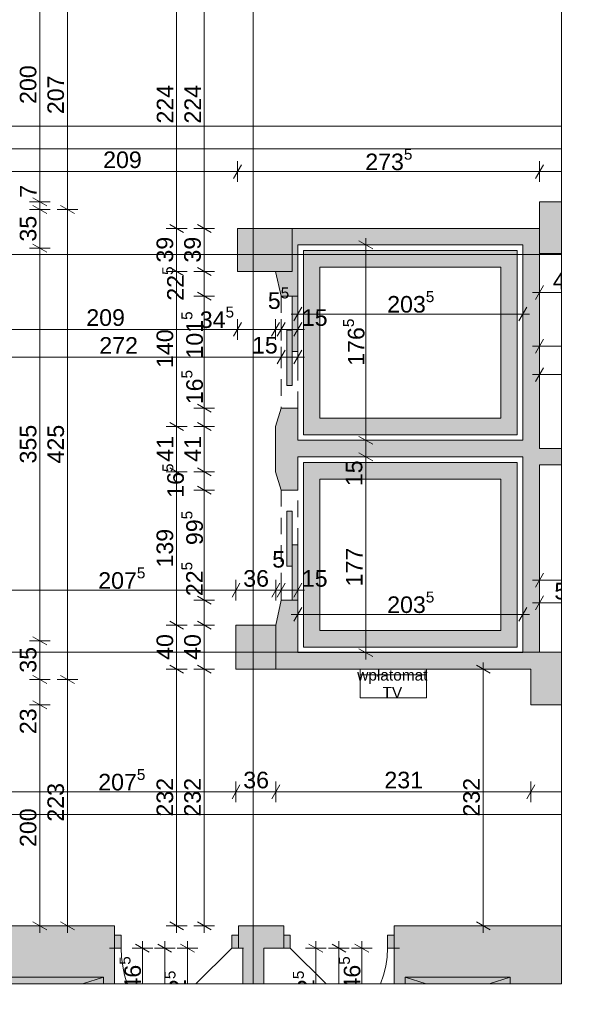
# Paper-space layout 'A-11 INWENTARYZACJA - PIĘTRO 8' of a CAD drawing. Header units: millimetres. Extents: x 0 to 420, y 0 to 297.
# Tile 8 of 12: x 233 to 284, y 108 to 197. Entities that reach past the tile are written whole.
import ezdxf
from ezdxf.xclip import XClip

# ---------------------------------------------------------------- set-up
doc = ezdxf.new("R2010")
doc.units = ezdxf.units.MM
doc.header["$MEASUREMENT"] = 0
doc.header["$XCLIPFRAME"] = 0
for name, pattern in [('ACAD_ISO03W100', [300, 120, -180]), ('DASHDOTX2', [1000, 500, -250, 0, -250]), ('Przer. długie kreski', [2.5, 1.5, -1]), ('PRZERYWANA_DU_A', [550, 350.0000000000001, -199.9999999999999])]:
    doc.linetypes.add(name, pattern=pattern)
for name, color, linetype, lineweight in [('0_Nr_pióra__2', 8, 'Continuous', 13), ('A_linie przekroju_Nr_pióra__1', 7, 'Continuous', 20), ('A_winda_Nr_pióra__1', 7, 'Continuous', 20), ('A_wymiary_Nr_pióra__1', 7, 'Continuous', 20), ('A_wymiary_Nr_pióra__2', 8, 'Continuous', 13), ('A_wyposażenie_Nr_pióra__2', 8, 'Continuous', 13), ('A_ściany_Nr_pióra__1', 7, 'Continuous', 20), ('A_ściany_Nr_pióra__2', 8, 'Continuous', 13), ('Drzwi Archicad_Nr_pióra__1', 7, 'Continuous', 20)]:
    doc.layers.add(name, color=color, linetype=linetype, lineweight=lineweight)
doc.layers.add('A_osie_Nr_pióra__16', color=7, linetype='Continuous', lineweight=5, true_color=0x0f0f0f)
for name, color, linetype in [('A_podrys', 7, 'Continuous'), ('A_winda', 7, 'Continuous'), ('A_wyposażenie', 7, 'Continuous'), ('A_ściany', 7, 'Continuous'), ('Drzwi Archicad', 7, 'Continuous')]:
    doc.layers.add(name, color=color, linetype=linetype)
doc.styles.add('STYL_AUTOMATYCZNY_1', font='arial.ttf')
doc.styles.add('STYL_AUTOMATYCZNY_4', font='arial.ttf')

# ---------------------------------------------------------------- blocks, each defined once
blk = doc.blocks.new('Rysunek_1_1', base_point=(-1586.90650829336, -269.454913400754))
at = {"layer": 'A_winda', "linetype": 'Continuous', "lineweight": 0, "true_color": 0xfdfdfd}
h = blk.add_hatch(color=7, dxfattribs=at)
h.paths.add_polyline_path([(258.9248256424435, 175.9699207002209), (258.9248256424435, 159.2954207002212), (278.2848256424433, 159.2954207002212), (278.2848256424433, 175.9699207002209)])
h.paths.add_polyline_path([(276.7848256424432, 174.4699207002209), (276.7848256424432, 160.7954207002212), (260.4248256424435, 160.7954207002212), (260.4248256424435, 174.4699207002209)], flags=0)
for points in [[(257.9248256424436, 166.828920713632), (258.4248256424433, 166.828920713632), (258.4248256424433, 171.8289207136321), (257.9248256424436, 171.8289207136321)], [(257.4248256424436, 163.7694834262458), (257.9248256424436, 163.7694834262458), (257.9248256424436, 168.7694834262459), (257.4248256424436, 168.7694834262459)], [(257.4248256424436, 152.3983578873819), (257.4248256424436, 147.3983578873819), (257.9248256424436, 147.3983578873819), (257.9248256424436, 152.3983578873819)], [(257.9248256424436, 149.3389205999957), (257.9248256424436, 144.3389205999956), (258.4248256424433, 144.3389205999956), (258.4248256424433, 149.3389205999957)]]:
    blk.add_hatch(color=7, dxfattribs=at).paths.add_polyline_path(points)
h = blk.add_hatch(color=7, dxfattribs=at)
h.paths.add_polyline_path([(278.2848256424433, 156.7954207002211), (258.9248256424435, 156.7954207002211), (258.9248256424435, 140.0879207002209), (278.2848256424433, 140.0879207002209)])
h.paths.add_polyline_path([(276.7848256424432, 155.2954207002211), (276.7848256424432, 141.5879207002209), (260.4248256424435, 141.5879207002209), (260.4248256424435, 155.2954207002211)], flags=0)
at = {"layer": 'A_wyposażenie', "linetype": 'Continuous', "lineweight": 0, "true_color": 0xfdfdfd}
for points in [[(231.3405992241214, 110.2201740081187), (231.3405992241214, 109.6199192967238), (240.8406003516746, 109.6199192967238), (240.8406003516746, 110.2201740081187)], [(268.1406018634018, 110.2201740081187), (268.1406018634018, 109.6199192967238), (277.6405992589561, 109.6199192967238), (277.6405992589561, 110.2201740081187)]]:
    blk.add_hatch(color=7, dxfattribs=at).paths.add_polyline_path(points)
at = {"layer": 'A_ściany', "linetype": 'Continuous', "lineweight": 0, "true_color": 0x000000}
for points in [[(282.2848238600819, 180.3699209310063), (280.2848245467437, 180.3699209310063), (280.2848245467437, 175.6999209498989), (282.2848238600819, 175.6999209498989)], [(252.9548256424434, 174.069920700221), (257.9248256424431, 174.069920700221), (257.9248256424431, 177.969920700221), (252.9548256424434, 177.969920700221)], [(256.3906006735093, 174.0699208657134), (256.9248257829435, 171.8289206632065), (258.4248258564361, 171.8289206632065), (258.4248258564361, 177.969920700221), (257.9248258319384, 177.969920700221), (257.9248258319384, 174.0699208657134)], [(280.2848256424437, 177.969920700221), (258.4248256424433, 177.969920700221), (258.4248256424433, 176.4699207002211), (280.2848256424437, 176.4699207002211)], [(280.2848256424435, 158.069920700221), (280.2848256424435, 176.4699207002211), (278.7848256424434, 176.4699207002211), (278.7848256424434, 156.569920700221)], [(256.3906006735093, 155.9489205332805), (256.9248260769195, 154.2989205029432), (258.4248254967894, 154.2989205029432), (258.424825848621, 161.698920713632), (256.9248257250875, 161.698920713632), (256.3906006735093, 160.0489210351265)], [(258.4248256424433, 157.2954207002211), (278.7848256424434, 157.2954207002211), (278.7848256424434, 158.7954207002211), (258.4248256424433, 158.7954207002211)], [(280.284827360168, 158.069921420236), (278.7848252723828, 156.5699193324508), (282.2848246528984, 156.5699193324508), (282.2848246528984, 158.069921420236)], [(280.2848256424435, 139.6205969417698), (280.2848256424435, 156.569920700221), (278.7848256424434, 156.569920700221), (278.7848256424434, 139.6205969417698)], [(256.9248260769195, 144.33892071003), (256.4258253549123, 142.0724627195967), (256.4258253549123, 138.087920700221), (258.424825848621, 138.087920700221), (258.4248254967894, 144.33892071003)], [(252.824825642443, 138.087920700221), (256.4248256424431, 138.087920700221), (256.4248256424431, 142.0679207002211), (252.824825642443, 142.0679207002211)], [(258.4248256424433, 138.087920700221), (278.7848256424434, 138.087920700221), (278.7848256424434, 139.5879207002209), (258.4248256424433, 139.5879207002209)], [(278.7848260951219, 139.620598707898), (278.7848260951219, 138.087922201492), (279.5248256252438, 138.087922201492), (279.5248256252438, 134.8699224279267), (282.2848246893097, 134.8699224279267), (282.2848246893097, 139.6203267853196), (280.2848265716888, 139.620598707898)], [(220.5906023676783, 109.6199203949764), (241.8406006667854, 109.6199203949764), (241.8406006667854, 114.8699211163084), (220.5906023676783, 114.8699211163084)], [(253.0406004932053, 114.8699205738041), (253.0406004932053, 112.869920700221), (257.1406006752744, 112.869920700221), (257.1406006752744, 114.8699207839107)], [(267.1405999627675, 109.6199188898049), (282.284824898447, 109.6199188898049), (282.284824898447, 114.869922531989), (267.1405999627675, 114.869922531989)], [(253.4406013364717, 109.6199219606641), (255.340599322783, 109.6199219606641), (255.340599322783, 112.8699220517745), (253.4406013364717, 112.8699220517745)]]:
    blk.add_hatch(color=18, dxfattribs=at).paths.add_polyline_path(points)
at = {"layer": 'Drzwi Archicad', "linetype": 'Continuous', "lineweight": 0, "true_color": 0xfdfdfd}
for points in [[(241.8406006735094, 114.019920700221), (241.8406006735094, 112.869920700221), (242.4406006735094, 112.869920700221), (242.4406006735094, 114.019920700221)], [(253.0406006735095, 112.869920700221), (253.0406006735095, 114.019920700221), (252.4406006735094, 114.019920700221), (252.4406006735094, 112.869920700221)], [(257.1406006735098, 112.869920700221), (257.7406006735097, 112.869920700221), (257.7406006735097, 114.019920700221), (257.1406006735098, 114.019920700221)], [(267.1406006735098, 114.019920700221), (266.5406006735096, 114.019920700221), (266.5406006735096, 112.869920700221), (267.1406006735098, 112.869920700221)]]:
    blk.add_hatch(color=7, dxfattribs=at).paths.add_polyline_path(points)
at = {"layer": '0_Nr_pióra__2', "color": 8, "linetype": 'PRZERYWANA_DU_A', "lineweight": 13, "flags": 128}
for points in [[(282.2848256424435, 109.6199207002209), (282.2848256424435, 204.6199207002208)], [(190.2196154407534, 109.6199207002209), (282.2848256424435, 109.6199207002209)]]:
    blk.add_lwpolyline(points, dxfattribs=at)
at = {"layer": 'A_linie przekroju_Nr_pióra__1', "color": 7, "linetype": 'ACAD_ISO03W100', "lineweight": 20}
blk.add_line((51.31859873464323, 147.4526223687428), (282.2848270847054, 147.4526223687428), dxfattribs=at)
at = {"layer": 'A_osie_Nr_pióra__16', "color": 250, "linetype": 'DASHDOTX2', "lineweight": 5, "true_color": 0x0f0f0f}
for p, q in [((254.3906003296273, 259.07789847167), (254.3906003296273, 109.6199203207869)), ((282.2848247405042, 175.6199181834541), (58.08593320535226, 175.6199181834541)), ((282.2848247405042, 139.6199242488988), (58.08593320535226, 139.6199242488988))]:
    blk.add_line(p, q, dxfattribs=at)
at = {"layer": 'A_winda_Nr_pióra__1', "color": 7, "linetype": 'Przer. długie kreski', "lineweight": 20}
for p, q in [((256.9248254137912, 171.8289209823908), (256.9248254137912, 161.6989211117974)), ((258.4248240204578, 161.6989211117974), (258.4248240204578, 171.8289209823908)), ((256.9248254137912, 154.2989195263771), (256.9248254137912, 144.3389196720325)), ((258.4248240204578, 144.3389196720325), (258.4248240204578, 154.2989195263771))]:
    blk.add_line(p, q, dxfattribs=at)
at = {"layer": 'A_winda_Nr_pióra__1', "color": 7, "linetype": 'PRZERYWANA_DU_A', "lineweight": 20, "flags": 128}
for points in [[(258.9248256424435, 175.9699207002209), (278.2848256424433, 175.9699207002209), (278.2848256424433, 159.2954207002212), (258.9248256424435, 159.2954207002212)], [(276.7848256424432, 174.4699207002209), (276.7848256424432, 160.7954207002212), (260.4248256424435, 160.7954207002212), (260.4248256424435, 174.4699207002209)], [(278.2848256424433, 156.7954207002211), (258.9248256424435, 156.7954207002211), (258.9248256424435, 140.0879207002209), (278.2848256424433, 140.0879207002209)], [(276.7848256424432, 155.2954207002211), (276.7848256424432, 141.5879207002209), (260.4248256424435, 141.5879207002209), (260.4248256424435, 155.2954207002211)]]:
    blk.add_lwpolyline(points, close=True, dxfattribs=at)
at = {"layer": 'A_winda_Nr_pióra__1', "color": 7, "linetype": 'Continuous', "lineweight": 20, "flags": 128}
for points in [[(257.9248256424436, 166.828920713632), (257.9248256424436, 171.8289207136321), (258.4248256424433, 171.8289207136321), (258.4248256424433, 166.828920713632)], [(257.4248256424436, 163.7694834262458), (257.4248256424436, 168.7694834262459), (257.9248256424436, 168.7694834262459), (257.9248256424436, 163.7694834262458)], [(257.4248256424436, 152.3983578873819), (257.4248256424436, 147.3983578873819), (257.9248256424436, 147.3983578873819), (257.9248256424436, 152.3983578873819)], [(257.9248256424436, 149.3389205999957), (257.9248256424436, 144.3389205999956), (258.4248256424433, 144.3389205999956), (258.4248256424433, 149.3389205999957)]]:
    blk.add_lwpolyline(points, close=True, dxfattribs=at)
at = {"layer": 'A_wymiary_Nr_pióra__1', "color": 7, "linetype": 'Continuous', "lineweight": 20}
for p, q in [((253.3156689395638, 183.7310866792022), (252.5939824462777, 182.4810872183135)), ((280.6456682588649, 183.7310866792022), (279.9239817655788, 182.4810872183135)), ((234.4498245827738, 180.7307647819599), (235.6998240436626, 180.0090782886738)), ((234.4498245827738, 180.0307649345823), (235.6998240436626, 179.3090784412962)), ((236.9498272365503, 180.0307649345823), (238.1998266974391, 179.3090784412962)), ((246.8298242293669, 178.3307647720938), (248.0798274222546, 177.6090782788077)), ((249.3298268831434, 178.3307647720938), (250.5798263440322, 177.6090782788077)), ((234.4498245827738, 176.5307656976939), (235.6998240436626, 175.8090754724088)), ((265.2054742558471, 176.109075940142), (263.9554747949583, 176.830766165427)), ((246.8298242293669, 174.4307661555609), (248.0798274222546, 173.7090759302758)), ((249.3298268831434, 174.4307661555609), (250.5798263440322, 173.7090759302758)), ((249.3298268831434, 172.1897642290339), (250.5798263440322, 171.4680777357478)), ((280.6456682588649, 172.791172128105), (279.9239817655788, 171.5411726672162)), ((258.7856709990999, 170.8472111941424), (258.0639807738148, 169.5972117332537)), ((278.4239831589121, 169.5972117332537), (279.1456696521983, 170.8472111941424)), ((253.3156689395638, 169.4539216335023), (252.5939824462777, 168.2039221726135)), ((256.751444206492, 169.4539216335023), (256.0297577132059, 168.2039221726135)), ((257.2856686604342, 169.4539216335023), (256.563982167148, 168.2039221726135)), ((258.0639807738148, 168.2039221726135), (258.7856709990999, 169.4539216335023)), ((280.6456682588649, 167.941596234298), (279.9239817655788, 166.6915967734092)), ((257.2856686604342, 166.9539189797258), (256.563982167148, 165.703919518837)), ((258.0639807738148, 165.703919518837), (258.7856709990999, 166.9539189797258)), ((280.6456682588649, 165.366572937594), (279.9239817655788, 164.1165734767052)), ((249.3298268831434, 162.0597643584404), (250.5798263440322, 161.3380778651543)), ((246.8298242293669, 160.4097655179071), (248.0798274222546, 159.688075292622)), ((249.3298268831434, 160.4097655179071), (250.5798263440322, 159.688075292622)), ((263.9554747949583, 159.1562654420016), (265.2054742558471, 158.4345752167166)), ((263.9554747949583, 157.6562631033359), (265.2054742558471, 156.9345766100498)), ((246.8298242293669, 156.3097653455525), (248.0798274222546, 155.5880751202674)), ((249.3298268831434, 156.3097653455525), (250.5798263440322, 155.5880751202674)), ((249.3298268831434, 154.6597627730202), (250.5798263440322, 153.9380762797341)), ((280.6456682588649, 146.7688839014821), (279.9239817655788, 145.5188844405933)), ((253.1856684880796, 145.8598249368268), (252.4639819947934, 144.6098217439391)), ((256.7856703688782, 145.8598249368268), (256.0639801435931, 144.6098217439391)), ((257.2856686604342, 145.8598249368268), (256.563982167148, 144.6098217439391)), ((258.0639807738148, 144.6098217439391), (258.7856709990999, 145.8598249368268)), ((249.3298268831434, 144.6997629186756), (250.5798263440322, 143.9780764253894)), ((280.6456682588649, 144.7150044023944), (279.9239817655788, 143.4650049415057)), ((258.7856709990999, 143.6734333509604), (258.0639807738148, 142.4234338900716)), ((278.4239831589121, 142.4234338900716), (279.1456696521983, 143.6734333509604)), ((246.8298242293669, 142.4287631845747), (248.0798274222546, 141.7070766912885)), ((249.3298268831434, 142.4287631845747), (250.5798263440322, 141.7070766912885)), ((234.4498245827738, 141.0307638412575), (235.6998240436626, 140.3090773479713)), ((263.9554747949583, 139.9487640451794), (265.2054742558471, 139.2270775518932)), ((246.8298242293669, 138.4487654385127), (248.0798274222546, 137.7270752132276)), ((249.3298268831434, 138.4487654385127), (250.5798263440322, 137.7270752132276)), ((275.8376593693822, 137.7270752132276), (274.5876599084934, 138.4487654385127)), ((234.4498245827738, 137.5307646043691), (235.6998240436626, 136.809078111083)), ((236.9498272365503, 137.5307646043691), (238.1998266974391, 136.809078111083)), ((234.4498245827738, 135.2307635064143), (235.6998240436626, 134.5090770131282)), ((253.1856684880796, 127.6214900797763), (252.4639819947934, 126.3714906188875)), ((256.7866705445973, 127.6214900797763), (256.0649803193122, 126.3714906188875)), ((279.8856690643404, 127.6214900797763), (279.1639825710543, 126.3714906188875)), ((234.4498245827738, 115.230764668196), (235.6998240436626, 114.5090781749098)), ((236.9498272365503, 115.230764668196), (238.1998266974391, 114.5090781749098)), ((246.8298242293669, 115.230764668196), (248.0798274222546, 114.5090781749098)), ((249.3298268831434, 115.230764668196), (250.5798263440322, 114.5090781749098)), ((274.5876599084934, 115.230764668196), (275.8376593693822, 114.5090781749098)), ((244.9763418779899, 112.5090775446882), (243.7263424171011, 113.2307640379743)), ((246.9966483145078, 112.5090775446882), (245.7466451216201, 113.2307640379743)), ((249.056674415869, 112.5090775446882), (247.8066712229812, 113.2307640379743)), ((260.6810450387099, 112.5090775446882), (259.4310455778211, 113.2307640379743)), ((262.7656015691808, 112.5090775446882), (261.515602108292, 113.2307640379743)), ((264.8345695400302, 112.5090775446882), (263.5845700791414, 113.2307640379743))]:
    blk.add_line(p, q, dxfattribs=at)
at = {"layer": 'A_wymiary_Nr_pióra__2', "color": 8, "linetype": 'Continuous', "lineweight": 13}
for p, q in [((235.0748261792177, 180.3699215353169), (235.0748261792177, 200.3699203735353)), ((237.5748251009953, 179.6699216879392), (237.5748251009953, 200.3699203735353)), ((247.4548258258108, 177.9699215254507), (247.4548258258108, 200.3699203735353)), ((249.9548247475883, 177.9699215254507), (249.9548247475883, 200.3699203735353)), ((186.3906009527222, 187.2046224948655), (282.2848248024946, 187.2046224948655)), ((154.5655995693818, 185.159968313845), (282.2848248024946, 185.15996812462)), ((252.9548256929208, 182.168588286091), (252.9548256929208, 184.0435856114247)), ((280.2848250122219, 182.168588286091), (280.2848250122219, 184.0435856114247)), ((232.0748252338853, 183.1060850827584), (252.9548256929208, 183.1060850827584)), ((252.9548256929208, 183.1060850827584), (280.2848250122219, 183.1060850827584)), ((280.2848279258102, 183.1060864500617), (282.2848265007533, 183.1060864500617)), ((236.012326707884, 180.3699215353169), (234.1373256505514, 180.3699215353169)), ((235.0748261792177, 179.6699216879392), (235.0748261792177, 180.3699215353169)), ((236.012326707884, 179.6699216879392), (234.1373256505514, 179.6699216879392)), ((235.0748261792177, 176.1699224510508), (235.0748261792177, 179.6699216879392)), ((238.5123256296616, 179.6699216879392), (236.6373245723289, 179.6699216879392)), ((237.5748251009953, 137.169921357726), (237.5748251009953, 179.6699216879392)), ((248.3923263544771, 177.9699215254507), (246.5173252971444, 177.9699215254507)), ((247.4548258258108, 174.0699191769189), (247.4548258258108, 177.9699215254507)), ((250.8923252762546, 177.9699215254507), (249.017324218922, 177.9699215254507)), ((249.9548247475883, 174.0699191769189), (249.9548247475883, 177.9699215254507)), ((265.5179731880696, 176.469919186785), (263.642972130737, 176.469919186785)), ((264.5804726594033, 176.469919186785), (264.5804726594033, 177.0811720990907)), ((264.5804726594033, 158.7954221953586), (264.5804726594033, 176.469919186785)), ((236.012326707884, 176.1699224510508), (234.1373256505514, 176.1699224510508)), ((235.0748261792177, 140.6699205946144), (235.0748261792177, 176.1699224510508)), ((248.3923263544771, 174.0699191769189), (246.5173252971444, 174.0699191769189)), ((247.4548258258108, 160.048922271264), (247.4548258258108, 174.0699191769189)), ((250.8923252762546, 174.0699191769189), (249.017324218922, 174.0699191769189)), ((249.9548247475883, 171.8289209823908), (249.9548247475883, 174.0699191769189)), ((280.2848250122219, 171.2286737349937), (280.2848250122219, 173.1036710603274)), ((279.6735758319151, 172.1661742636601), (280.2848250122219, 172.1661742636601)), ((280.2848250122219, 172.1661742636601), (282.2848238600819, 172.1661730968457)), ((250.8923252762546, 171.8289209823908), (249.017324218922, 171.8289209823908)), ((249.9548247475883, 161.6989211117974), (249.9548247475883, 171.8289209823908)), ((258.4248240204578, 169.2847090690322), (258.4248240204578, 171.1597101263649)), ((278.7848264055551, 169.2847090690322), (278.7848264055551, 171.1597101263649)), ((257.8135748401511, 170.2222095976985), (258.4248240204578, 170.2222095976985)), ((258.4248240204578, 170.2222095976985), (278.7848264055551, 170.2222095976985)), ((278.7848264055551, 170.2222095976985), (279.3960755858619, 170.2222095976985)), ((252.9548256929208, 167.8914195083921), (252.9548256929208, 169.7664205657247)), ((256.3906009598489, 167.8914195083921), (256.3906009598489, 169.7664205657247)), ((256.9248254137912, 167.8914195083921), (256.9248254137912, 169.7664205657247)), ((258.4248240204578, 167.8914195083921), (258.4248240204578, 169.7664205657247)), ((232.0748252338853, 168.8289200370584), (252.9548256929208, 168.8289200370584)), ((252.9548256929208, 168.8289200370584), (256.3906009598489, 168.8289200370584)), ((256.3906009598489, 168.8289200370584), (256.9248254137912, 168.8289200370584)), ((256.9248254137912, 168.8289200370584), (258.4248240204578, 168.8289200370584)), ((258.4248240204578, 168.8289200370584), (259.0360769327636, 168.8289200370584)), ((280.2848250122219, 166.3790941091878), (280.2848250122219, 168.2540951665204)), ((256.9248254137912, 165.3914205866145), (256.9248254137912, 167.2664216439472)), ((258.4248240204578, 165.3914205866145), (258.4248240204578, 167.2664216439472)), ((279.6735758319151, 167.3165946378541), (280.2848250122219, 167.3165946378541)), ((280.2848250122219, 167.3165946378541), (282.2848253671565, 167.3165963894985)), ((229.704826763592, 166.3289211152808), (256.9248254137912, 166.3289211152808)), ((256.9248254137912, 166.3289211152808), (258.4248240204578, 166.3289211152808)), ((258.4248240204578, 166.3289211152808), (259.0360769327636, 166.3289211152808)), ((280.2848250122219, 163.8040745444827), (280.2848250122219, 165.6790756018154)), ((279.6735758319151, 164.7415750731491), (280.2848250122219, 164.7415750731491)), ((280.2848250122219, 164.7415750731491), (282.2848246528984, 164.741573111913)), ((250.8923252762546, 161.6989211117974), (249.017324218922, 161.6989211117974)), ((249.9548247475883, 160.048922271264), (249.9548247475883, 161.6989211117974)), ((248.3923263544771, 160.048922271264), (246.5173252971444, 160.048922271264)), ((247.4548258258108, 155.9489220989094), (247.4548258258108, 160.048922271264)), ((250.8923252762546, 160.048922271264), (249.017324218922, 160.048922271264)), ((249.9548247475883, 155.9489220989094), (249.9548247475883, 160.048922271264)), ((265.5179731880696, 158.7954221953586), (263.642972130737, 158.7954221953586)), ((264.5804726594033, 157.2954198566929), (264.5804726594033, 158.7954221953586)), ((265.5179731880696, 157.2954198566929), (263.642972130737, 157.2954198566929)), ((264.5804726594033, 139.5879207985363), (264.5804726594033, 157.2954198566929)), ((248.3923263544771, 155.9489220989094), (246.5173252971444, 155.9489220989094)), ((247.4548258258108, 142.0679199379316), (247.4548258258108, 155.9489220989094)), ((250.8923252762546, 155.9489220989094), (249.017324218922, 155.9489220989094)), ((249.9548247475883, 154.2989195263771), (249.9548247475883, 155.9489220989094)), ((250.8923252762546, 154.2989195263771), (249.017324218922, 154.2989195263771)), ((249.9548247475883, 144.3389196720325), (249.9548247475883, 154.2989195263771)), ((280.2848250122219, 145.2063855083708), (280.2848250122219, 147.0813865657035)), ((252.8248252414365, 144.2973228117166), (252.8248252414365, 146.1723238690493)), ((256.4248271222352, 144.2973228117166), (256.4248271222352, 146.1723238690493)), ((256.9248254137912, 144.2973228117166), (256.9248254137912, 146.1723238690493)), ((258.4248240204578, 144.2973228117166), (258.4248240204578, 146.1723238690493)), ((279.6735758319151, 146.1438860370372), (280.2848250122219, 146.1438860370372)), ((280.2848250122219, 146.1438860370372), (282.2848237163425, 146.1438860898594)), ((232.0748252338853, 145.2348233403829), (252.8248252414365, 145.2348233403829)), ((252.8248252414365, 145.2348233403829), (256.4248271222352, 145.2348233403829)), ((256.4248271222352, 145.2348233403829), (256.9248254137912, 145.2348233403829)), ((256.9248254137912, 145.2348233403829), (258.4248240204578, 145.2348233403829)), ((258.4248240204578, 145.2348233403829), (259.0360769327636, 145.2348233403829)), ((250.8923252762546, 144.3389196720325), (249.017324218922, 144.3389196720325)), ((249.9548247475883, 142.0679199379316), (249.9548247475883, 144.3389196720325)), ((280.2848250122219, 143.1525060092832), (280.2848250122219, 145.0275070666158)), ((258.4248240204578, 142.1109349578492), (258.4248240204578, 143.9859322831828)), ((278.7848264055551, 142.1109349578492), (278.7848264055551, 143.9859322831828)), ((279.6735758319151, 144.0900065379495), (280.2848250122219, 144.0900065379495)), ((280.2848250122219, 144.0900065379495), (282.2848246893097, 144.090005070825)), ((257.8135748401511, 143.0484354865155), (258.4248240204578, 143.0484354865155)), ((258.4248240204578, 143.0484354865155), (278.7848264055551, 143.0484354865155)), ((278.7848264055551, 143.0484354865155), (279.3960755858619, 143.0484354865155)), ((248.3923263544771, 142.0679199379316), (246.5173252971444, 142.0679199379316)), ((247.4548258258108, 138.0879221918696), (247.4548258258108, 142.0679199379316)), ((250.8923252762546, 142.0679199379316), (249.017324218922, 142.0679199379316)), ((249.9548247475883, 138.0879221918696), (249.9548247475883, 142.0679199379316)), ((236.012326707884, 140.6699205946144), (234.1373256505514, 140.6699205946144)), ((235.0748261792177, 137.169921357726), (235.0748261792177, 140.6699205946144)), ((265.5179731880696, 139.5879207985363), (263.642972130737, 139.5879207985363)), ((264.5804726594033, 138.9766716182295), (264.5804726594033, 139.5879207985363)), ((248.3923263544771, 138.0879221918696), (246.5173252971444, 138.0879221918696)), ((247.4548258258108, 114.8699214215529), (247.4548258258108, 138.0879221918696)), ((250.8923252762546, 138.0879221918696), (249.017324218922, 138.0879221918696)), ((249.9548247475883, 114.8699214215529), (249.9548247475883, 138.0879221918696)), ((276.1501583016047, 138.0879221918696), (274.2751572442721, 138.0879221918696)), ((275.2126577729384, 138.0879221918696), (275.2126577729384, 138.6991713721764)), ((275.2126577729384, 114.8699214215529), (275.2126577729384, 138.0879221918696)), ((236.012326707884, 137.169921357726), (234.1373256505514, 137.169921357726)), ((235.0748261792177, 134.8699202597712), (235.0748261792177, 137.169921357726)), ((238.5123256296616, 137.169921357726), (236.6373245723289, 137.169921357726)), ((237.5748251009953, 114.8699214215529), (237.5748251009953, 137.169921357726)), ((236.012326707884, 134.8699202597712), (234.1373256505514, 134.8699202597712)), ((235.0748261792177, 114.8699214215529), (235.0748261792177, 134.8699202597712)), ((252.8248252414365, 126.058991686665), (252.8248252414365, 127.9339890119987)), ((256.4258272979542, 126.058991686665), (256.4258272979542, 127.9339890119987)), ((279.5248258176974, 126.058991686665), (279.5248258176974, 127.9339890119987)), ((232.0748252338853, 126.9964884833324), (252.8248252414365, 126.9964884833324)), ((252.8248252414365, 126.9964884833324), (256.4258272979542, 126.9964884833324)), ((256.4258272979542, 126.9964884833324), (279.5248258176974, 126.9964884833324)), ((279.5248275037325, 126.9964880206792), (282.2848265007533, 126.9964880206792)), ((199.3045983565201, 124.9426080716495), (282.2848243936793, 124.9426080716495)), ((236.012326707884, 114.8699214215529), (234.1373256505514, 114.8699214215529)), ((235.0748261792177, 114.2586722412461), (235.0748261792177, 114.8699214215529)), ((238.5123256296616, 114.8699214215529), (236.6373245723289, 114.8699214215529)), ((237.5748251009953, 114.2586722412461), (237.5748251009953, 114.8699214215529)), ((248.3923263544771, 114.8699214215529), (246.5173252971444, 114.8699214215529)), ((247.4548258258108, 114.2586722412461), (247.4548258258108, 114.8699214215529)), ((250.8923252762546, 114.8699214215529), (249.017324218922, 114.8699214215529)), ((249.9548247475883, 114.2586722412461), (249.9548247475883, 114.8699214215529)), ((276.1501583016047, 114.8699214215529), (274.2751572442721, 114.8699214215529)), ((275.2126577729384, 114.2586722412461), (275.2126577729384, 114.8699214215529)), ((244.351340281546, 112.8699207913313), (244.351340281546, 113.481169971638)), ((246.371646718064, 112.8699207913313), (246.371646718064, 113.481169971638)), ((248.4316728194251, 112.8699207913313), (248.4316728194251, 113.481169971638)), ((260.0560471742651, 112.8699207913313), (260.0560471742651, 113.481169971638)), ((262.1405999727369, 112.8699207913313), (262.1405999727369, 113.481169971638)), ((264.2095716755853, 112.8699207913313), (264.2095716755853, 113.481169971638)), ((245.2888408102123, 112.8699207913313), (243.4138434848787, 112.8699207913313)), ((244.351340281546, 109.6199203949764), (244.351340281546, 112.8699204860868)), ((247.3091472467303, 112.8699207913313), (245.4341461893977, 112.8699207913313)), ((246.371646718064, 109.6199206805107), (246.371646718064, 112.8699207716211)), ((249.3691733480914, 112.8699207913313), (247.4941722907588, 112.8699207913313)), ((248.4316728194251, 109.6199219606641), (248.4316728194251, 112.8699220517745)), ((260.9935477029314, 112.8699207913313), (259.1185466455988, 112.8699207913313)), ((260.0560471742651, 109.6199219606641), (260.0560471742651, 112.8699220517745)), ((263.0781005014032, 112.8699207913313), (261.2030994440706, 112.8699207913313)), ((262.1405999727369, 109.6199206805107), (262.1405999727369, 112.8699207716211)), ((265.1470722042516, 112.8699207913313), (263.272071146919, 112.8699207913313)), ((264.2095716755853, 109.6199203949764), (264.2095716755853, 112.8699204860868))]:
    blk.add_line(p, q, dxfattribs=at)
at = {"layer": 'A_wyposażenie_Nr_pióra__2', "color": 8, "linetype": 'Continuous', "lineweight": 13}
for p, q in [((240.8406003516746, 110.2201740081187), (238.9397962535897, 109.6199192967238)), ((268.1406018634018, 110.2201740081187), (270.0414059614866, 109.6199192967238)), ((277.6405992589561, 110.2201740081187), (275.7397951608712, 109.6199192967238))]:
    blk.add_line(p, q, dxfattribs=at)
at = {"layer": 'A_wyposażenie_Nr_pióra__2', "color": 8, "linetype": 'Continuous', "lineweight": 13, "flags": 128}
for points in [[(264.0745890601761, 135.4879206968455), (270.0745890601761, 135.4879206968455), (270.0745890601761, 137.5879206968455), (264.0745890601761, 137.5879206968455)], [(270.0745890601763, 137.5879206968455), (264.0745890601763, 137.5879206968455), (264.0745890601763, 135.4879206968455), (270.0745890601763, 135.4879206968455)]]:
    blk.add_lwpolyline(points, close=True, dxfattribs=at)
for points in [[(231.3406006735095, 109.6199207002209), (231.3406006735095, 110.2201730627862), (240.8406006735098, 110.2201730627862), (240.8406006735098, 109.6199207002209)], [(277.6406006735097, 109.6199207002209), (277.6406006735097, 110.2201730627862), (268.1406006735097, 110.2201730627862), (268.1406006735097, 109.6199207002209)]]:
    blk.add_lwpolyline(points, dxfattribs=at)
at = {"layer": 'A_ściany_Nr_pióra__1', "color": 7, "linetype": 'Continuous', "lineweight": 20}
for p, q in [((256.9248254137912, 171.8289209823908), (258.4248240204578, 171.8289209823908)), ((256.9248254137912, 161.6989211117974), (258.4248240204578, 161.6989211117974)), ((256.9248254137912, 154.2989195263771), (258.4248240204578, 154.2989195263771)), ((256.9248254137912, 144.3389196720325), (258.4248240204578, 144.3389196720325)), ((241.8406006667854, 114.8699214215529), (241.4705990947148, 114.8699214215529)), ((241.8406006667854, 114.0199213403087), (241.8406006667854, 114.8699214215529)), ((241.8406006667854, 112.8699207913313), (241.8406006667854, 114.0199213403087)), ((253.0406019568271, 114.8699214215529), (253.4105997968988, 114.8699214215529)), ((253.0406019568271, 114.0199213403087), (253.0406019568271, 114.8699214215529)), ((253.0406019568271, 112.8699207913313), (253.0406019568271, 114.0199213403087)), ((257.1406021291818, 114.8699214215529), (256.7706005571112, 114.8699214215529)), ((257.1406021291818, 114.0199213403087), (257.1406021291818, 114.8699214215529)), ((257.1406021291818, 112.8699207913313), (257.1406021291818, 114.0199213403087)), ((267.140601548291, 114.8699214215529), (267.5105993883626, 114.8699214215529)), ((267.140601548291, 114.0199213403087), (267.140601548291, 114.8699214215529)), ((267.140601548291, 112.8699207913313), (267.140601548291, 114.0199213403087)), ((241.8406006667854, 112.8699207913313), (241.3706001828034, 112.8699207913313)), ((253.0406019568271, 112.8699207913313), (253.5106024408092, 112.8699207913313)), ((257.1406021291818, 112.8699207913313), (256.6706016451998, 112.8699207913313)), ((267.140601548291, 112.8699207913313), (267.6106020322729, 112.8699207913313))]:
    blk.add_line(p, q, dxfattribs=at)
at = {"layer": 'A_ściany_Nr_pióra__1', "color": 7, "linetype": 'Continuous', "lineweight": 20, "flags": 128}
for points in [[(282.2848256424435, 180.3699207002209), (280.2848256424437, 180.3699207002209)], [(280.2848256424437, 180.3699207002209), (280.2848256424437, 175.699920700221)], [(257.9248256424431, 177.969920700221), (252.9548256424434, 177.969920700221)], [(252.9548256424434, 177.969920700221), (252.9548256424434, 174.069920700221)], [(258.4248256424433, 177.969920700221), (257.9248256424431, 177.969920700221)], [(257.9248256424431, 177.969920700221), (257.9248256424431, 174.069920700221)], [(280.2848256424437, 177.969920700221), (258.4248256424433, 177.969920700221)], [(280.2848256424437, 176.4699207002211), (280.2848256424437, 177.969920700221)], [(258.4248256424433, 176.4699207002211), (278.7848256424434, 176.4699207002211)], [(258.4248256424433, 171.8289206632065), (258.4248256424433, 176.4699207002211)], [(278.7848256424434, 176.4699207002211), (278.7848256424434, 158.7954207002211)], [(280.2848256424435, 158.069920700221), (280.2848256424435, 176.4699207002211)], [(280.2848256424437, 175.699920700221), (282.2848256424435, 175.699920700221)], [(252.9548256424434, 174.069920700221), (257.9248256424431, 174.069920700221)], [(256.3906006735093, 174.069920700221), (256.9248256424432, 171.8289207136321)], [(257.9248256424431, 174.069920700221), (256.3906006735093, 174.069920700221)], [(256.9248256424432, 161.698920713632), (256.3906006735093, 160.048920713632)], [(258.4248256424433, 158.7954207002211), (258.4248256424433, 161.698920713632)], [(256.3906006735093, 160.048920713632), (256.3906006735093, 155.9489207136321)], [(278.7848256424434, 158.7954207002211), (258.4248256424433, 158.7954207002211)], [(282.2848256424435, 158.069920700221), (280.2848256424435, 158.069920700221)], [(258.4248256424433, 154.2989207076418), (258.4248256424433, 157.2954207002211)], [(258.4248256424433, 157.2954207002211), (278.7848256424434, 157.2954207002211)], [(278.7848256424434, 157.2954207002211), (278.7848256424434, 156.569920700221)], [(256.3906006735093, 155.9489207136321), (256.9248256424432, 154.2989205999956)], [(278.7848256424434, 156.569920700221), (278.7848256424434, 139.6205969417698)], [(280.2848256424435, 156.569920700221), (282.2848256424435, 156.569920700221)], [(280.2848256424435, 139.6205969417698), (280.2848256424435, 156.569920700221)], [(256.9248256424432, 144.3389205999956), (256.4258256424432, 142.0724627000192)], [(258.4248256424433, 139.5879207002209), (258.4248256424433, 144.3389205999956)], [(256.4248256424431, 142.0679207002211), (252.824825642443, 142.0679207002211)], [(252.824825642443, 142.0679207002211), (252.824825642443, 138.087920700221)], [(256.4248256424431, 138.087920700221), (256.4248256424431, 142.0679207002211)], [(256.4258256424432, 142.0724627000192), (256.4258256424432, 138.087920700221)], [(278.7848256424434, 139.5879207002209), (258.4248256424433, 139.5879207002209)], [(278.7848256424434, 139.6205969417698), (278.7848256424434, 139.5879207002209)], [(282.2848256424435, 139.619920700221), (280.2848256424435, 139.619920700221)], [(252.824825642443, 138.087920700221), (256.4248256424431, 138.087920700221)], [(256.4258256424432, 138.087920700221), (258.4248256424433, 138.087920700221)], [(258.4248256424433, 138.087920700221), (278.7848256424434, 138.087920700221)], [(278.7848256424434, 138.087920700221), (279.5248256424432, 138.087920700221)], [(279.5248256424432, 138.087920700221), (279.5248256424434, 134.869920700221)], [(279.5248256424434, 134.869920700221), (282.2848256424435, 134.869920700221)], [(241.8406006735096, 114.8699207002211), (220.5906006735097, 114.8699207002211)], [(257.1406008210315, 114.8699207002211), (253.0406004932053, 114.8699207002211)], [(282.2848256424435, 114.8699207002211), (267.1406006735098, 114.8699207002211)], [(241.8406006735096, 109.6199207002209), (241.8406006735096, 112.869920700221)], [(253.0406004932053, 112.869920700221), (253.4406006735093, 112.869920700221)], [(253.4406006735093, 112.869920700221), (253.4406006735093, 109.6199207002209)], [(255.3406006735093, 112.869920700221), (257.1406008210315, 112.869920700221)], [(255.3406006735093, 109.6199207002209), (255.3406006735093, 112.869920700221)], [(267.1406006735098, 112.869920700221), (267.1406006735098, 109.6199207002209)]]:
    blk.add_lwpolyline(points, dxfattribs=at)
at = {"layer": 'A_ściany_Nr_pióra__2', "color": 8, "linetype": 'Continuous', "lineweight": 13, "flags": 128}
for points in [[(270.0745890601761, 138.0879206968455), (264.0745890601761, 138.0879206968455)], [(264.0745890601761, 138.0879206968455), (264.0745890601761, 135.4879206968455)], [(270.0745890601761, 135.4879206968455), (270.0745890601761, 138.0879206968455)], [(264.0745890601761, 135.4879206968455), (270.0745890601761, 135.4879206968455)]]:
    blk.add_lwpolyline(points, dxfattribs=at)
at = {"layer": 'Drzwi Archicad_Nr_pióra__1', "color": 7, "linetype": 'Continuous', "lineweight": 20}
for p, q in [((256.9248254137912, 171.8289209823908), (258.4248240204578, 171.8289209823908)), ((256.9248254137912, 161.6989211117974), (258.4248240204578, 161.6989211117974)), ((256.9248254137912, 154.2989195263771), (258.4248240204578, 154.2989195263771)), ((256.9248254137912, 144.3389196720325), (258.4248240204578, 144.3389196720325)), ((241.8406006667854, 114.8699214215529), (241.4705990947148, 114.8699214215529)), ((241.8406006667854, 114.8699214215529), (241.4705990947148, 114.8699214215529)), ((241.8406006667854, 114.0199213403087), (241.8406006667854, 114.8699214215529)), ((241.8406006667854, 114.0199213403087), (241.8406006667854, 114.8699214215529)), ((241.8406006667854, 114.0199213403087), (242.4406016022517, 114.0199213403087)), ((241.8406006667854, 112.8699207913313), (241.8406006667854, 114.0199213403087)), ((241.8406006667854, 112.8699207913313), (241.8406006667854, 114.0199213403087)), ((241.8406006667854, 112.8699207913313), (241.8406006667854, 114.0199213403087)), ((242.4406016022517, 114.0199213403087), (242.4406016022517, 112.8699207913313)), ((252.4406010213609, 112.8699207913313), (252.4406010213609, 114.0199213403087)), ((252.4406010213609, 114.0199213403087), (253.0406019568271, 114.0199213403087)), ((253.0406019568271, 114.0199213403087), (253.0406019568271, 114.8699214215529)), ((253.0406019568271, 114.0199213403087), (253.0406019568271, 114.8699214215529)), ((253.0406019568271, 114.8699214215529), (253.4105997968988, 114.8699214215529)), ((253.0406019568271, 114.8699214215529), (253.4105997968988, 114.8699214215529)), ((253.0406019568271, 114.0199213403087), (253.0406019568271, 112.8699207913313)), ((253.0406019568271, 112.8699207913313), (253.0406019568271, 114.0199213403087)), ((253.0406019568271, 112.8699207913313), (253.0406019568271, 114.0199213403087)), ((257.1406021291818, 114.8699214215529), (256.7706005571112, 114.8699214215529)), ((257.1406021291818, 114.8699214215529), (256.7706005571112, 114.8699214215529)), ((257.1406021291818, 114.0199213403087), (257.1406021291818, 114.8699214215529)), ((257.1406021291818, 114.0199213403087), (257.1406021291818, 114.8699214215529)), ((257.7405993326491, 114.0199213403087), (257.1406021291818, 114.0199213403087)), ((257.1406021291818, 114.0199213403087), (257.1406021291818, 112.8699207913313)), ((257.1406021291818, 112.8699207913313), (257.1406021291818, 114.0199213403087)), ((257.1406021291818, 112.8699207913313), (257.1406021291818, 114.0199213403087)), ((257.7405993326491, 112.8699207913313), (257.7405993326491, 114.0199213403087)), ((267.140601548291, 114.0199213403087), (266.5406006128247, 114.0199213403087)), ((266.5406006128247, 114.0199213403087), (266.5406006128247, 112.8699207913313)), ((267.140601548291, 114.0199213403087), (267.140601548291, 114.8699214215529)), ((267.140601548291, 114.0199213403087), (267.140601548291, 114.8699214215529)), ((267.140601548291, 114.8699214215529), (267.5105993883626, 114.8699214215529)), ((267.140601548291, 114.8699214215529), (267.5105993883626, 114.8699214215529)), ((267.140601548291, 112.8699207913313), (267.140601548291, 114.0199213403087)), ((267.140601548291, 112.8699207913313), (267.140601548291, 114.0199213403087)), ((267.140601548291, 112.8699207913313), (267.140601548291, 114.0199213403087)), ((241.8406006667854, 112.8699207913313), (241.3706001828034, 112.8699207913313)), ((241.8406006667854, 112.8699207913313), (241.3706001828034, 112.8699207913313)), ((242.4406016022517, 112.8699207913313), (241.8406006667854, 112.8699207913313)), ((252.4406010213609, 112.8699198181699), (249.1906009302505, 109.6199197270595)), ((253.0406019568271, 112.8699207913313), (252.4406010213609, 112.8699207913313)), ((253.0406019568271, 112.8699207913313), (253.5106024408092, 112.8699207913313)), ((253.0406019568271, 112.8699207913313), (253.5106024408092, 112.8699207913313)), ((257.1406021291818, 112.8699207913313), (256.6706016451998, 112.8699207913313)), ((257.1406021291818, 112.8699207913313), (256.6706016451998, 112.8699207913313)), ((257.1406021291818, 112.8699207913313), (257.7405993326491, 112.8699207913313)), ((257.7405993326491, 112.8699220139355), (260.9905994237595, 109.6199219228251)), ((266.5406006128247, 112.8699207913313), (267.140601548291, 112.8699207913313)), ((267.140601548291, 112.8699207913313), (267.6106020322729, 112.8699207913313)), ((267.140601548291, 112.8699207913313), (267.6106020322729, 112.8699207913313))]:
    blk.add_line(p, q, dxfattribs=at)
for centre, radius, start, end in [((252.4406006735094, 112.869920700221), 10.00000000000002, 180, 198.9655749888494), ((257.7406006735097, 112.869920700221), 8.799999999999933, 338.3264260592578, 0)]:
    blk.add_arc(centre, radius, start, end, dxfattribs=at)
at = {"layer": 'A_wymiary_Nr_pióra__1', "color": 7, "linetype": 'Continuous', "lineweight": 20, "char_height": 1.5, "attachment_point": 7, "rotation": 90, "style": 'STYL_AUTOMATYCZNY_4'}
for s, insert, width in [('\\A1;{\\pql;\\fArial|b0|i0|c238|p0;\\W1.000000;200}', (234.7748256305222, 189.2258361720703), 3.432255), ('\\A1;{\\pql;\\fArial|b0|i0|c238|p0;\\W1.000000;207}', (237.2748256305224, 188.3037931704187), 3.432255), ('\\A1;{\\pql;\\fArial|b0|i0|c238|p0;\\W1.000000;224}', (247.1548256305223, 187.4537931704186), 3.432255), ('\\A1;{\\pql;\\fArial|b0|i0|c238|p0;\\W1.000000;224}', (249.6548256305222, 187.4537931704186), 3.432255), ('\\A1;{\\pql;\\fArial|b0|i0|c238|p0;\\W1.000000;7}', (234.7748256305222, 180.731170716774), 1.144086), ('\\A1;{\\pql;\\fArial|b0|i0|c238|p0;\\W1.000000;35}', (234.7748256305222, 176.7758332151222), 2.288175), ('\\A1;{\\pql;\\fArial|b0|i0|c238|p0;\\W1.000000;39}', (247.1548256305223, 174.8758332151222), 2.288175), ('\\A1;{\\pql;\\fArial|b0|i0|c238|p0;\\W1.000000;39}', (249.6548256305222, 174.8758332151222), 2.288175), ('\\A1;{\\pql;\\fArial|b0|i0|c238|p0;\\W1.000000;140}', (247.1548256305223, 165.3432931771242), 3.432255), ('\\A1;{\\pql;\\fArial|b0|i0|c238|p0;\\W1.000000;355}', (234.7748256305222, 156.7037931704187), 3.432255), ('\\A1;{\\pql;\\fArial|b0|i0|c238|p0;\\W1.000000;425}', (237.2748256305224, 156.7037931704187), 3.432255), ('\\A1;{\\pql;\\fArial|b0|i0|c238|p0;\\W1.000000;41}', (247.1548256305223, 156.8548332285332), 2.288175), ('\\A1;{\\pql;\\fArial|b0|i0|c238|p0;\\W1.000000;41}', (249.6548256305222, 156.8548332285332), 2.288175), ('\\A1;{\\pql;\\fArial|b0|i0|c238|p0;\\W1.000000;15}', (264.2804735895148, 154.645995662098), 2.288175), ('\\A1;{\\pql;\\fArial|b0|i0|c238|p0;\\W1.000000;139}', (247.1548256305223, 147.2922931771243), 3.432255), ('\\A1;{\\pql;\\fArial|b0|i0|c238|p0;\\W1.000000;177}', (264.2804735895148, 145.5814556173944), 3.432255), ('\\A1;{\\pql;\\fArial|b0|i0|c238|p0;\\W1.000000;40}', (247.1548256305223, 138.9338332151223), 2.288175), ('\\A1;{\\pql;\\fArial|b0|i0|c238|p0;\\W1.000000;40}', (249.6548256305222, 138.9338332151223), 2.288175), ('\\A1;{\\pql;\\fArial|b0|i0|c238|p0;\\W1.000000;35}', (234.7748256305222, 137.7758332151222), 2.288175), ('\\A1;{\\pql;\\fArial|b0|i0|c238|p0;\\W1.000000;23}', (234.7748256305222, 132.2204956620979), 2.288175), ('\\A1;{\\pql;\\fArial|b0|i0|c238|p0;\\W1.000000;223}', (237.2748256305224, 124.3037931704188), 3.432255), ('\\A1;{\\pql;\\fArial|b0|i0|c238|p0;\\W1.000000;232}', (247.1548256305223, 124.7627931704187), 3.432255), ('\\A1;{\\pql;\\fArial|b0|i0|c238|p0;\\W1.000000;232}', (249.6548256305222, 124.7627931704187), 3.432255), ('\\A1;{\\pql;\\fArial|b0|i0|c238|p0;\\W1.000000;232}', (274.9126584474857, 124.7627931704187), 3.432255), ('\\A1;{\\pql;\\fArial|b0|i0|c238|p0;\\W1.000000;200}', (234.7748256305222, 122.0097056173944), 3.432255)]:
    blk.add_mtext(s, dxfattribs=dict(at, insert=insert, width=width))
at = {"layer": 'A_wymiary_Nr_pióra__1', "color": 7, "linetype": 'Continuous', "lineweight": 20, "char_height": 1.5, "attachment_point": 7, "style": 'STYL_AUTOMATYCZNY_1'}
for s, insert in [('\\A1;{\\pql;\\fArial|b0|i0|c238|p0;\\W1.000000;273\\fArial|b0|i0|c238|p0;\\W1.000000;\\A1{\\H.66x;\\S5^  ;}}', (264.5261456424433, 182.7973879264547)), ('\\A1;{\\pql;\\fArial|b0|i0|c238|p0;\\W1.000000;5\\fArial|b0|i0|c238|p0;\\W1.000000;\\A1{\\H.66x;\\S5^  ;}}', (255.7081181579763, 170.2462263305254)), ('\\A1;{\\pql;\\fArial|b0|i0|c238|p0;\\W1.000000;203\\fArial|b0|i0|c238|p0;\\W1.000000;\\A1{\\H.66x;\\S5^  ;}}', (266.5111456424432, 169.9135110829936)), ('\\A1;{\\pql;\\fArial|b0|i0|c238|p0;\\W1.000000;34\\fArial|b0|i0|c238|p0;\\W1.000000;\\A1{\\H.66x;\\S5^  ;}}', (249.5503055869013, 168.5202217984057)), ('\\A1;{\\pql;\\fArial|b0|i0|c238|p0;\\W1.000000;207\\fArial|b0|i0|c238|p0;\\W1.000000;\\A1{\\H.66x;\\S5^  ;}}', (240.356145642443, 144.9271291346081)), ('\\A1;{\\pql;\\fArial|b0|i0|c238|p0;\\W1.000000;203\\fArial|b0|i0|c238|p0;\\W1.000000;\\A1{\\H.66x;\\S5^  ;}}', (266.5111456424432, 142.7397348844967)), ('\\A1;{\\pql;\\fArial|b0|i0|c238|p0;\\W1.000000;207\\fArial|b0|i0|c238|p0;\\W1.000000;\\A1{\\H.66x;\\S5^  ;}}', (240.356145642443, 126.688795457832))]:
    blk.add_mtext(s, dxfattribs=dict(at, insert=insert))
at = {"layer": 'A_wymiary_Nr_pióra__1', "color": 7, "linetype": 'Continuous', "lineweight": 20, "char_height": 1.5, "attachment_point": 7, "style": 'STYL_AUTOMATYCZNY_4'}
for s, insert, width in [('\\A1;{\\pql;\\fArial|b0|i0|c238|p0;\\W1.000000;209}', (240.7986981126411, 183.406086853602), 3.432255), ('\\A1;{\\pql;\\fArial|b0|i0|c238|p0;\\W1.000000;47}', (281.5007381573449, 172.4661724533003), 2.288175), ('\\A1;{\\pql;\\fArial|b0|i0|c238|p0;\\W1.000000;209}', (239.2770630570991, 169.128920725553), 3.432255), ('\\A1;{\\pql;\\fArial|b0|i0|c238|p0;\\W1.000000;15}', (258.7860757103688, 169.128920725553), 2.288175), ('\\A1;{\\pql;\\fArial|b0|i0|c238|p0;\\W1.000000;272}', (240.4546105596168, 166.628920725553), 3.432255), ('\\A1;{\\pql;\\fArial|b0|i0|c238|p0;\\W1.000000;15}', (254.2754006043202, 166.628920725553), 2.288175), ('\\A1;{\\pql;\\fArial|b0|i0|c238|p0;\\W1.000000;5}', (256.1027826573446, 147.2598236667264), 1.144086), ('\\A1;{\\pql;\\fArial|b0|i0|c238|p0;\\W1.000000;36}', (253.4807381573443, 145.534823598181), 2.288175), ('\\A1;{\\pql;\\fArial|b0|i0|c238|p0;\\W1.000000;15}', (258.7860757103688, 145.534823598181), 2.288175), ('\\A1;{\\pql;\\fArial|b0|i0|c238|p0;\\W1.000000;50}', (281.6407381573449, 144.3900054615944), 2.288175), ('\\A1;{\\pql;\\fArial|b0|i0|c238|p0;\\W1.000000;36}', (253.4812381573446, 127.296489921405), 2.288175), ('\\A1;{\\pql;\\fArial|b0|i0|c238|p0;\\W1.000000;231}', (266.2591981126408, 127.296489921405), 3.432255)]:
    blk.add_mtext(s, dxfattribs=dict(at, insert=insert, width=width))
at = {"layer": 'A_wymiary_Nr_pióra__1', "color": 7, "linetype": 'Continuous', "lineweight": 20, "char_height": 1.5, "attachment_point": 7, "rotation": 90, "style": 'STYL_AUTOMATYCZNY_1'}
for s, insert in [('\\A1;{\\pql;\\fArial|b0|i0|c238|p0;\\W1.000000;22\\fArial|b0|i0|c238|p0;\\W1.000000;\\A1{\\H.66x;\\S5^  ;}}', (248.5289820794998, 171.4277857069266)), ('\\A1;{\\pql;\\fArial|b0|i0|c238|p0;\\W1.000000;101\\fArial|b0|i0|c238|p0;\\W1.000000;\\A1{\\H.66x;\\S5^  ;}}', (250.2625200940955, 166.191875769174)), ('\\A1;{\\pql;\\fArial|b0|i0|c238|p0;\\W1.000000;176\\fArial|b0|i0|c238|p0;\\W1.000000;\\A1{\\H.66x;\\S5^  ;}}', (264.888168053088, 165.538990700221)), ('\\A1;{\\pql;\\fArial|b0|i0|c238|p0;\\W1.000000;16\\fArial|b0|i0|c238|p0;\\W1.000000;\\A1{\\H.66x;\\S5^  ;}}', (250.2625200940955, 162.060170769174)), ('\\A1;{\\pql;\\fArial|b0|i0|c238|p0;\\W1.000000;16\\fArial|b0|i0|c238|p0;\\W1.000000;\\A1{\\H.66x;\\S5^  ;}}', (248.5375200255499, 153.6022856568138)), ('\\A1;{\\pql;\\fArial|b0|i0|c238|p0;\\W1.000000;99\\fArial|b0|i0|c238|p0;\\W1.000000;\\A1{\\H.66x;\\S5^  ;}}', (250.2625200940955, 149.3189206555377)), ('\\A1;{\\pql;\\fArial|b0|i0|c238|p0;\\W1.000000;22\\fArial|b0|i0|c238|p0;\\W1.000000;\\A1{\\H.66x;\\S5^  ;}}', (250.2539821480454, 144.7001706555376)), ('\\A1;{\\pql;\\fArial|b0|i0|c238|p0;\\W1.000000;46\\fArial|b0|i0|c238|p0;\\W1.000000;\\A1{\\H.66x;\\S5^  ;}}', (244.6590361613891, 109.0232857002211)), ('\\A1;{\\pql;\\fArial|b0|i0|c238|p0;\\W1.000000;46\\fArial|b0|i0|c238|p0;\\W1.000000;\\A1{\\H.66x;\\S5^  ;}}', (264.5172654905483, 109.0232857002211)), ('\\A1;{\\pql;\\fArial|b0|i0|c238|p0;\\W1.000000;72\\fArial|b0|i0|c238|p0;\\W1.000000;\\A1{\\H.66x;\\S5^  ;}}', (248.7308295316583, 107.723285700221)), ('\\A1;{\\pql;\\fArial|b0|i0|c238|p0;\\W1.000000;72\\fArial|b0|i0|c238|p0;\\W1.000000;\\A1{\\H.66x;\\S5^  ;}}', (260.3552025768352, 107.723285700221))]:
    blk.add_mtext(s, dxfattribs=dict(at, insert=insert))
at = {"layer": 'A_wyposażenie_Nr_pióra__2', "color": 8, "linetype": 'Continuous', "lineweight": 13, "insert": (266.9794571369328, 136.7764351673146), "char_height": 1, "attachment_point": 5, "line_spacing_factor": 0.9428570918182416, "style": 'STYL_AUTOMATYCZNY_1'}
blk.add_mtext('\\A1;{\\pqc;\\fArial|b0|i0|c238|p0;\\W1.000000;wpłatomat \\P\\pqc;\\fArial|b0|i0|c238|p0;\\W1.000000;TV}', dxfattribs=at)

psp = doc.layouts.new('A-11 INWENTARYZACJA - PIĘTRO 8')

# ---------------------------------------------------------------- block references
at = {"layer": 'A_podrys', "color": 37, "linetype": 'Continuous', "lineweight": 5, "true_color": 0x656532}
ref = psp.add_blockref('Rysunek_1_1', (-1586.90650829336, -269.454913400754), dxfattribs=at)
XClip(ref).set_block_clipping_path([(31.83485439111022, 109.6199207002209), (282.2848256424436, 285.3289775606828)])

doc.saveas('drawing.dxf')
